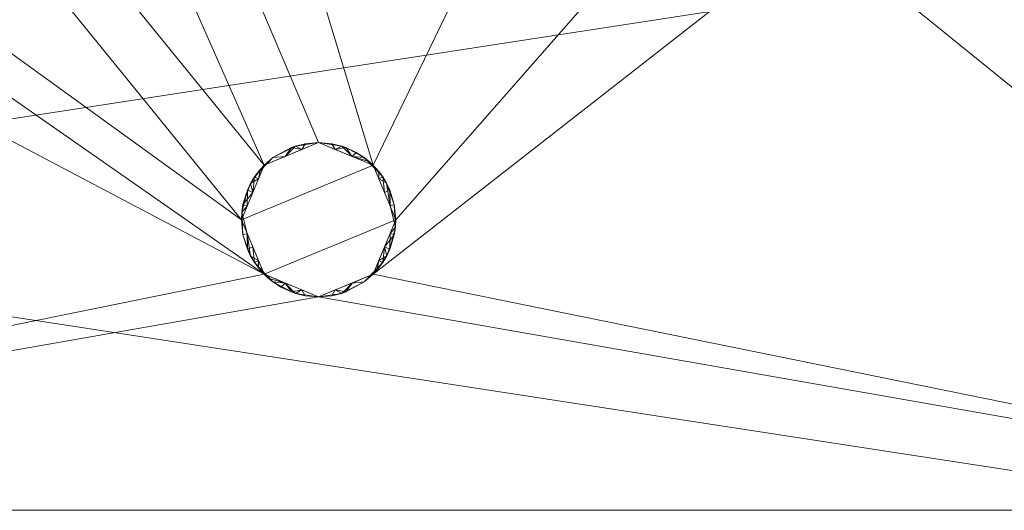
# Model space of a CAD drawing. Header units: millimetres. Extents: x -275 to 275, y 0 to 461.
# Tile 38 of 85: x -67 to 153, y 0 to 110. Entities that reach past the tile are written whole.
import ezdxf

# ---------------------------------------------------------------- set-up
doc = ezdxf.new("R2010")
doc.units = ezdxf.units.MM
doc.layers.add('A-GENM', color=13, linetype='Continuous')

# ---------------------------------------------------------------- blocks, each defined once
blk = doc.blocks.new('MODEL_CCAS1511-1000410R0 - MODEL_CCAS1511-1000410R0-465174-Preview')
at = {"layer": 'A-GENM', "lineweight": 9}
mesh = blk.add_polyface(dxfattribs=at)
corners = [(274.65, 0, -2.82), (269.9, 0, -29.29), (262.69, 0, -55.19), (253.15, 0, -80.3), (241.51, 0, -104.51), (228, 0, -127.74), (212.85, 0, -150), (-212.85, 0, -150), (-230.83, 0, -123.19), (-246.4, 0, -94.94), (-259.15, 0, -65.32), (-268.66, 0, -34.52), (-274.65, 0, -2.82), (-274.65, 0, -2.22), (-274.51, 0, -1.63), (-274.23, 0, -1.09), (-273.83, 0, -0.64), (-273.33, 0, -0.29), (-272.77, 0, -0.07), (-272.17, 0), (272.17, 0), (272.77, 0, -0.07), (273.33, 0, -0.29), (273.83, 0, -0.64), (274.23, 0, -1.09), (274.51, 0, -1.63), (274.65, 0, -2.22)]
mesh.append_faces([[corners[k] for k in face] for face in [(0, 25, 26)]], dxfattribs={"vtx0": -1})
mesh.append_faces([[corners[k] for k in face] for face in [(14, 19, 12, 13)]], dxfattribs={"vtx0": -1, "vtx1": -1})
mesh.append_faces([[corners[k] for k in face] for face in [(19, 9, 10), (5, 7, 8, 4), (20, 3, 4, 19)]], dxfattribs={"vtx0": -1, "vtx2": -1})
mesh.append_faces([[corners[k] for k in face] for face in [(4, 8, 9, 19), (22, 24, 25, 0)]], dxfattribs={"vtx0": -1, "vtx2": -1, "vtx3": -1})
mesh.append_faces([[corners[k] for k in face] for face in [(20, 1, 2, 3)]], dxfattribs={"vtx0": -1, "vtx3": -1})
mesh.append_faces([[corners[k] for k in face] for face in [(6, 7, 5)]], dxfattribs={"vtx1": -1})
mesh.append_faces([[corners[k] for k in face] for face in [(11, 12, 19, 10), (0, 1, 20)]], dxfattribs={"vtx1": -1, "vtx2": -1})
mesh.append_faces([[corners[k] for k in face] for face in [(22, 23, 24)]], dxfattribs={"vtx2": -1})
mesh.append_faces([[corners[k] for k in face] for face in [(17, 18, 19, 14), (20, 21, 22, 0)]], dxfattribs={"vtx2": -1, "vtx3": -1})
mesh.append_faces([[corners[k] for k in face] for face in [(14, 15, 16, 17)]], dxfattribs={"vtx3": -1})
mesh = blk.add_polyface(dxfattribs=at)
corners = [(-272.17, 0), (-272.32, -150.97), (-272.48, -301.95), (-272.22, -329), (-270.73, -356.01), (-266.54, -382.74), (-256.83, -407.99), (-238.78, -428.13), (-214.86, -440.75), (-188.81, -448.06), (-162.11, -452.41), (-135.19, -455.07), (-108.19, -456.69), (-81.15, -457.66), (-54.1, -458.19), (-27.05, -458.42), (0, -458.45), (27.05, -458.42), (54.1, -458.19), (81.15, -457.66), (108.19, -456.69), (135.19, -455.07), (162.11, -452.41), (188.81, -448.06), (214.86, -440.75), (238.78, -428.13), (256.83, -407.99), (266.54, -382.74), (270.73, -356.01), (272.22, -329), (272.48, -301.95), (272.32, -150.97), (272.17, 0), (-271.48, -141.65), (-253.73, -118.36), (-222.05, -117.6), (-190.33, -117.6), (-158.61, -117.6), (-126.89, -117.6), (-95.16, -117.6), (-63.44, -117.6), (-31.72, -117.6), (0, -117.6), (15.01, -117.6), (30.01, -117.6), (45.02, -117.6), (60.03, -117.6), (75.03, -117.6), (90.04, -117.6), (105.04, -117.6), (120.05, -117.6), (135.06, -117.6), (150.06, -117.6), (165.07, -117.6), (180.08, -117.6), (195.08, -117.6), (210.09, -117.6), (225.1, -117.6), (240.1, -117.6), (255.06, -118.77), (267.36, -127.25), (271.48, -141.65), (271.5, -276.21), (270.75, -343.48), (267.13, -376.89), (262.88, -393.15), (255.83, -408.39), (245.4, -421.52), (232.05, -431.69), (216.93, -439.03), (200.94, -444.22), (167.94, -450.63), (134.49, -454.07), (67.28, -456.93), (0, -457.5), (-67.28, -456.93), (-134.49, -454.07), (-167.94, -450.63), (-200.95, -444.22), (-216.93, -439.03), (-232.05, -431.69), (-245.4, -421.52), (-255.84, -408.39), (-262.88, -393.15), (-267.13, -376.89), (-270.75, -343.48), (-271.5, -276.21), (0, -47.74), (12.21, -52.79), (17.26, -65), (12.21, -77.21), (0, -82.26), (-12.21, -77.21), (-17.26, -65), (-12.21, -52.79), (263.62, -390.32), (260.82, -397.61), (250.84, -414.68), (243.22, -423.18), (232.09, -431.66), (231.82, -431.8), (-231.82, -431.8), (-232.09, -431.66), (-243.22, -423.18), (-250.83, -414.68), (-260.82, -397.61), (-263.62, -390.32)]
mesh.append_faces([[corners[k] for k in face] for face in [(83, 105, 106), (98, 99, 25), (67, 97, 98), (80, 101, 102), (102, 103, 7), (68, 99, 100), (81, 103, 104), (65, 95, 96)]])
mesh.append_faces([[corners[k] for k in face] for face in [(8, 79, 101), (66, 26, 96), (69, 24, 100)]], dxfattribs={"vtx0": -1})
mesh.append_faces([[corners[k] for k in face] for face in [(0, 87, 32), (2, 86, 1), (4, 85, 3), (9, 78, 8), (14, 75, 13), (70, 24, 69)]], dxfattribs={"vtx0": -1, "vtx1": -1})
mesh.append_faces([[corners[k] for k in face] for face in [(94, 0, 38, 39)]], dxfattribs={"vtx0": -1, "vtx1": -1, "vtx3": -1})
mesh.append_faces([[corners[k] for k in face] for face in [(0, 35, 36), (33, 0, 1, 86), (92, 41, 42), (89, 48, 49, 88), (32, 58, 59), (62, 30, 31), (30, 62, 63), (90, 44, 45), (10, 76, 77), (75, 14, 15, 74), (28, 63, 64, 27), (23, 70, 71, 22), (70, 23, 24), (72, 21, 22, 71)]], dxfattribs={"vtx0": -1, "vtx2": -1})
mesh.append_faces([[corners[k] for k in face] for face in [(0, 36, 37, 38), (32, 52, 53, 54), (89, 46, 47, 48), (76, 10, 11, 12), (74, 15, 16, 17), (63, 28, 29, 30), (73, 18, 19, 20)]], dxfattribs={"vtx0": -1, "vtx3": -1})
mesh.append_faces([[corners[k] for k in face] for face in [(97, 26, 66)]], dxfattribs={"vtx1": -1})
mesh.append_faces([[corners[k] for k in face] for face in [(94, 87, 0), (87, 88, 32), (33, 34, 0), (34, 35, 0), (50, 51, 88, 49), (57, 58, 32, 56), (55, 56, 32, 54), (60, 61, 32), (59, 60, 32), (78, 79, 8)]], dxfattribs={"vtx1": -1, "vtx2": -1})
mesh.append_faces([[corners[k] for k in face] for face in [(51, 52, 32, 88)]], dxfattribs={"vtx1": -1, "vtx2": -1, "vtx3": -1})
mesh.append_faces([[corners[k] for k in face] for face in [(93, 94, 39, 40), (92, 93, 40, 41), (91, 92, 42, 43), (90, 91, 43, 44), (85, 86, 2, 3), (45, 46, 89, 90), (31, 32, 61, 62), (84, 85, 4, 5), (77, 78, 9, 10), (75, 76, 12, 13), (73, 74, 17, 18), (72, 73, 20, 21)]], dxfattribs={"vtx1": -1, "vtx3": -1})
mesh.append_faces([[corners[k] for k in face] for face in [(64, 95, 27), (5, 106, 84), (82, 105, 6), (6, 104, 82)]], dxfattribs={"vtx2": -1})
mesh = blk.add_polyface(dxfattribs=at)
corners = [(-212.85, 0, -150), (212.85, 0, -150), (212.85, -65.44, -150), (212.85, -130.87, -150), (212.85, -196.31, -150), (212.85, -261.75, -150), (212.41, -291.44, -150), (210.41, -318.58, -150), (204.53, -345.17, -150), (190.08, -368.83, -150), (166.67, -383.72, -150), (139.75, -391.32, -150), (112.09, -395.2, -150), (84.24, -397.24, -150), (56.79, -398.26, -150), (28.37, -398.73, -150), (0, -398.85, -150), (-29.22, -398.72, -150), (-56.93, -398.25, -150), (-84.63, -397.22, -150), (-112.71, -395.14, -150), (-140.11, -391.25, -150), (-166.82, -383.66, -150), (-190.13, -368.77, -150), (-204.55, -345.11, -150), (-210.51, -317.75, -150), (-212.47, -289.83, -150), (-212.85, -261.75, -150), (-212.85, -196.31, -150), (-212.85, -130.87, -150), (-212.85, -65.44, -150)]
mesh.append_faces([[corners[k] for k in face] for face in [(10, 8, 9), (2, 0, 1)]], dxfattribs={"vtx0": -1})
mesh.append_faces([[corners[k] for k in face] for face in [(4, 16, 28, 3)]], dxfattribs={"vtx0": -1, "vtx1": -1, "vtx2": -1})
mesh.append_faces([[corners[k] for k in face] for face in [(3, 28, 29, 2), (27, 19, 20), (14, 4, 5, 13), (12, 5, 6, 11)]], dxfattribs={"vtx0": -1, "vtx2": -1})
mesh.append_faces([[corners[k] for k in face] for face in [(28, 16, 17, 18), (2, 29, 30, 0), (4, 14, 15, 16)]], dxfattribs={"vtx0": -1, "vtx3": -1})
mesh.append_faces([[corners[k] for k in face] for face in [(6, 7, 11), (12, 13, 5)]], dxfattribs={"vtx1": -1, "vtx2": -1})
mesh.append_faces([[corners[k] for k in face] for face in [(26, 27, 20, 21), (25, 26, 21, 22), (27, 28, 18, 19), (7, 8, 10, 11)]], dxfattribs={"vtx1": -1, "vtx3": -1})
mesh.append_faces([[corners[k] for k in face] for face in [(22, 23, 24, 25)]], dxfattribs={"vtx3": -1})
mesh = blk.add_polyface(dxfattribs=at)
corners = [(0, -47.74, -10), (-12.21, -52.79, -10), (-17.26, -65, -10), (-12.21, -77.21, -10), (0, -82.26, -10), (12.21, -77.21, -10), (17.26, -65, -10), (12.21, -52.79, -10)]
mesh.append_faces([[corners[k] for k in face] for face in [(3, 6, 7, 2)]], dxfattribs={"vtx0": -1, "vtx2": -1})
mesh.append_faces([[corners[k] for k in face] for face in [(5, 6, 3, 4)]], dxfattribs={"vtx1": -1})
mesh.append_faces([[corners[k] for k in face] for face in [(7, 0, 1, 2)]], dxfattribs={"vtx3": -1})
mesh = blk.add_polyface(dxfattribs=at)
corners = [(0, -82.26), (0, -82.26, -2.5), (0, -82.26, -5), (0, -82.26, -7.5), (0, -82.26, -10), (-12.21, -77.21, -10), (-17.26, -65, -10), (-12.21, -52.79, -10), (0, -47.74, -10), (0, -47.74, -7.5), (0, -47.74, -5), (0, -47.74, -2.5), (0, -47.74), (-12.21, -52.79), (-17.26, -65), (-12.21, -77.21), (-7.48, -79.16), (-7.48, -50.84), (-7.48, -79.16, -10), (-7.48, -50.84, -10), (-5.17, -81.47, -3.75), (-5.17, -48.53, -3.75), (-3.74, -80.71, -10), (-3.74, -49.29, -10), (-10.22, -78.91, -5.47), (-14.73, -71.1), (-14.73, -71.1, -10), (-10.22, -51.09, -5.47), (-14.73, -58.9), (-14.73, -58.9, -10), (-16.93, -68.37, -5), (-16.93, -61.63, -4.87), (-6.1, -81.15, -7.06), (-2.99, -82, -6.25), (-6.1, -48.85, -7.06), (-2.99, -48, -6.25), (-14.35, -74.59, -5.86), (-14.35, -55.41, -5.86), (-3.74, -80.71), (-3.74, -49.29), (-8.42, -80.07, -3.01), (-11.31, -78.04, -2.77), (-13.47, -74.15), (-15.22, -73.14, -2.93), (-15.95, -71.61, -5.41), (-16, -68.05, -10), (-13.48, -75.79, -3.47), (-10.22, -51.09, -2.3), (-13.03, -53.68, -3.13), (-15.24, -56.89, -2.94), (-13.47, -55.85), (-15.95, -58.41, -5.44), (-16, -61.95, -10), (-17.18, -63.31, -7.44), (-17.26, -65, -5), (-16, -68.05), (-16, -61.95), (-13.47, -74.15, -10), (-13.47, -55.85, -10)]
mesh.append_faces([[corners[k] for k in face] for face in [(39, 11, 12)]], dxfattribs={"vtx0": -1})
mesh.append_faces([[corners[k] for k in face] for face in [(13, 47, 17), (55, 54, 14), (56, 31, 28), (50, 48, 13), (45, 44, 26), (6, 53, 45), (57, 36, 5)]], dxfattribs={"vtx0": -1, "vtx1": -1})
mesh.append_faces([[corners[k] for k in face] for face in [(18, 24, 32), (27, 34, 21), (32, 20, 33), (20, 40, 16), (24, 5, 36), (36, 26, 44), (51, 29, 37), (53, 51, 31), (41, 16, 40), (20, 38, 1), (23, 35, 34), (39, 21, 11), (47, 27, 21), (43, 46, 36), (7, 27, 37), (31, 14, 54), (47, 13, 48), (30, 44, 45), (49, 48, 50), (3, 22, 33), (40, 20, 32), (2, 33, 20), (32, 33, 22), (19, 34, 27), (35, 10, 21), (9, 35, 23), (34, 35, 21), (41, 40, 24), (24, 40, 32), (46, 41, 24), (42, 46, 43), (43, 36, 44), (49, 28, 31), (30, 45, 53), (36, 46, 24), (15, 41, 46), (17, 47, 21), (37, 27, 48), (47, 48, 27), (49, 37, 48), (37, 49, 51), (49, 31, 51), (51, 53, 52), (53, 31, 54), (54, 30, 53), (30, 55, 43), (30, 54, 55), (43, 44, 30)]], dxfattribs={"vtx0": -1, "vtx1": -1, "vtx2": -1})
mesh.append_faces([[corners[k] for k in face] for face in [(27, 7, 19), (21, 10, 11), (33, 2, 3), (46, 42, 15), (32, 22, 18), (35, 9, 10), (34, 19, 23), (51, 52, 29), (20, 16, 38), (37, 29, 58)]], dxfattribs={"vtx0": -1, "vtx2": -1})
mesh.append_faces([[corners[k] for k in face] for face in [(0, 1, 38)]], dxfattribs={"vtx1": -1})
mesh.append_faces([[corners[k] for k in face] for face in [(1, 2, 20), (39, 17, 21), (18, 5, 24), (57, 26, 36), (56, 14, 31), (15, 16, 41), (25, 42, 43, 55), (50, 28, 49), (58, 7, 37), (6, 52, 53)]], dxfattribs={"vtx1": -1, "vtx2": -1})
mesh.append_faces([[corners[k] for k in face] for face in [(23, 8, 9), (3, 4, 22)]], dxfattribs={"vtx2": -1})
mesh = blk.add_polyface(dxfattribs=at)
corners = [(0, -82.26), (12.21, -77.21), (17.26, -65), (12.21, -52.79), (0, -47.74), (0, -47.74, -2.5), (0, -47.74, -5), (0, -47.74, -7.5), (0, -47.74, -10), (12.21, -52.79, -10), (17.26, -65, -10), (12.21, -77.21, -10), (0, -82.26, -10), (0, -82.26, -7.5), (0, -82.26, -5), (0, -82.26, -2.5), (7.48, -50.84), (7.48, -79.16), (7.48, -50.84, -10), (7.48, -79.16, -10), (5.17, -48.53, -3.75), (5.17, -81.47, -3.75), (3.74, -49.29, -10), (3.74, -80.71, -10), (10.22, -51.09, -5.47), (14.73, -58.9), (14.73, -58.9, -10), (10.22, -78.91, -5.47), (14.73, -71.1), (14.73, -71.1, -10), (16.93, -61.63, -5), (16.93, -68.37, -4.87), (6.1, -48.85, -7.06), (2.99, -48, -6.25), (6.1, -81.15, -7.06), (2.99, -82, -6.25), (14.35, -55.41, -5.86), (14.35, -74.59, -5.86), (3.74, -49.29), (3.74, -80.71), (8.42, -49.93, -3.01), (11.31, -51.96, -2.77), (13.47, -55.85), (15.22, -56.86, -2.93), (15.95, -58.39, -5.41), (16, -61.95, -10), (13.48, -54.21, -3.47), (10.22, -78.91, -2.3), (13.03, -76.32, -3.13), (15.24, -73.11, -2.94), (13.47, -74.15), (15.95, -71.59, -5.44), (16, -68.05, -10), (17.18, -66.69, -7.44), (17.26, -65, -5), (16, -61.95), (16, -68.05), (13.47, -55.85, -10), (13.47, -74.15, -10)]
mesh.append_faces([[corners[k] for k in face] for face in [(39, 15, 0)]], dxfattribs={"vtx0": -1})
mesh.append_faces([[corners[k] for k in face] for face in [(1, 47, 17), (55, 54, 2), (56, 31, 28), (50, 48, 1), (45, 44, 26), (10, 53, 45)]], dxfattribs={"vtx0": -1, "vtx1": -1})
mesh.append_faces([[corners[k] for k in face] for face in [(18, 24, 32), (27, 34, 21), (32, 20, 33), (20, 40, 16), (24, 9, 36), (51, 29, 37), (53, 51, 31), (41, 16, 40), (20, 38, 5), (23, 35, 34), (39, 21, 15), (47, 27, 21), (43, 46, 36), (11, 27, 37), (31, 2, 54), (47, 1, 48), (30, 44, 45), (49, 48, 50), (7, 22, 33), (40, 20, 32), (6, 33, 20), (32, 33, 22), (19, 34, 27), (35, 14, 21), (13, 35, 23), (34, 35, 21), (41, 40, 24), (24, 40, 32), (46, 41, 24), (42, 46, 43), (43, 36, 44), (49, 28, 31), (30, 45, 53), (36, 46, 24), (3, 41, 46), (17, 47, 21), (37, 27, 48), (47, 48, 27), (49, 37, 48), (37, 49, 51), (49, 31, 51), (51, 53, 52), (53, 31, 54), (54, 30, 53), (30, 55, 43), (30, 54, 55), (43, 44, 30), (44, 36, 26)]], dxfattribs={"vtx0": -1, "vtx1": -1, "vtx2": -1})
mesh.append_faces([[corners[k] for k in face] for face in [(27, 11, 19), (21, 14, 15), (33, 6, 7), (46, 42, 3), (32, 22, 18), (35, 13, 14), (34, 19, 23), (51, 52, 29), (20, 16, 38), (36, 9, 57), (37, 29, 58)]], dxfattribs={"vtx0": -1, "vtx2": -1})
mesh.append_faces([[corners[k] for k in face] for face in [(4, 5, 38)]], dxfattribs={"vtx1": -1})
mesh.append_faces([[corners[k] for k in face] for face in [(5, 6, 20), (39, 17, 21), (57, 26, 36), (18, 9, 24), (56, 2, 31), (3, 16, 41), (25, 42, 43, 55), (50, 28, 49), (58, 11, 37), (10, 52, 53)]], dxfattribs={"vtx1": -1, "vtx2": -1})
mesh.append_faces([[corners[k] for k in face] for face in [(23, 12, 13), (7, 8, 22)]], dxfattribs={"vtx2": -1})

msp = doc.modelspace()

# ---------------------------------------------------------------- block references
at = {"layer": 'A-GENM', "lineweight": 9, "rotation": 180}
msp.add_blockref('MODEL_CCAS1511-1000410R0 - MODEL_CCAS1511-1000410R0-465174-Preview', (0, 0, 850), dxfattribs=at)

doc.saveas('drawing.dxf')
